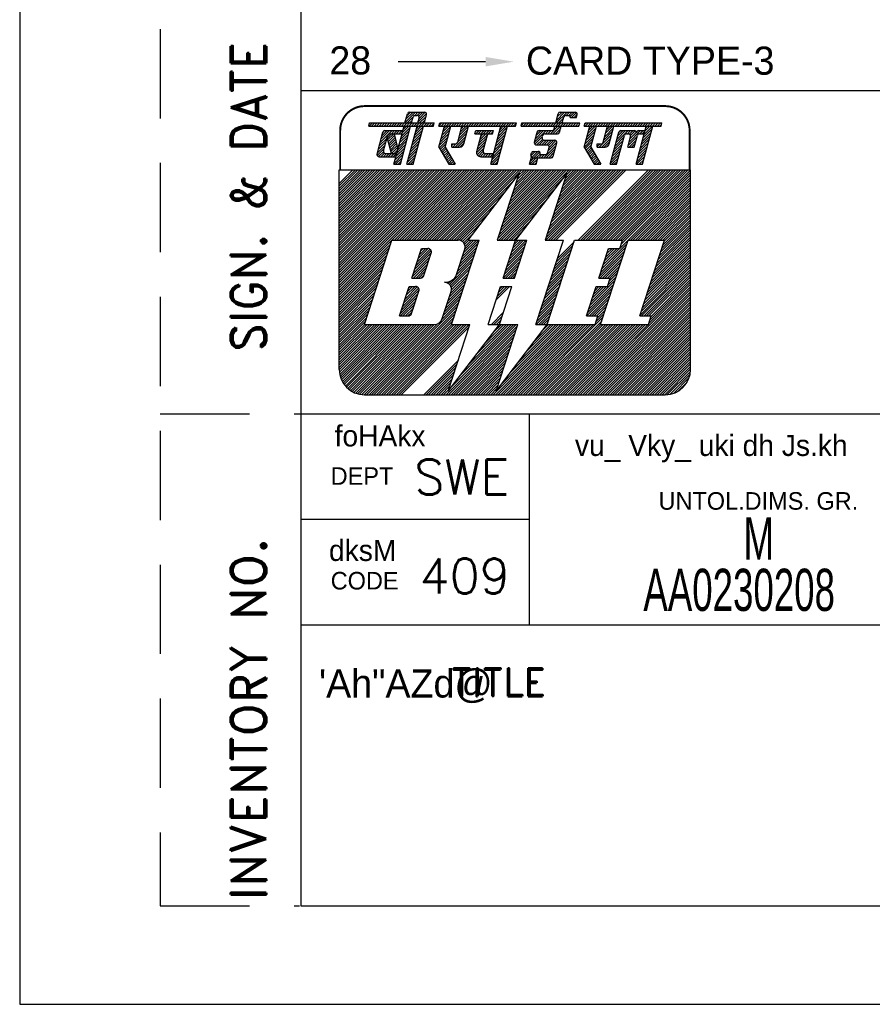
# Model space of a CAD drawing. Extents: x -15461 to 18833, y -2298 to 2685.
# Tile 1 of 5: x 18623 to 18684, y 2388 to 2458. Entities that reach past the tile are written whole.
import ezdxf
from ezdxf.enums import TextEntityAlignment as Align

# ---------------------------------------------------------------- set-up
doc = ezdxf.new("R2010")
doc.units = 0
doc.header["$LTSCALE"] = 0.5
doc.header["$MEASUREMENT"] = 0
doc.linetypes.add('DASHED', pattern=[19.05, 12.7, -6.35])
doc.layers.get('0').update_dxf_attribs({"linetype": 'CONTINUOUS'})
doc.layers.add('BOM', color=5, linetype='CONTINUOUS')
doc.layers.add('TEXT', color=3, linetype='CONTINUOUS')
doc.styles.add('HINDI', font='hindi')
doc.styles.add('ROMAND', font='romand')
doc.styles.add('ROMANS', font='romans.shx')

# ---------------------------------------------------------------- blocks, each defined once
blk = doc.blocks.new('*X17')
at = {"color": 0}
for p, q in [((31.622, 28.264), (32.251, 28.892)), ((31.687, 28.505), (32.282, 29.1)), ((31.752, 28.747), (32.105, 29.1)), ((31.817, 28.988), (31.928, 29.1)), ((31.428, 27.539), (32.057, 28.168)), ((31.493, 27.781), (32.121, 28.409)), ((31.558, 28.022), (32.186, 28.651)), ((31.234, 26.815), (31.863, 27.443)), ((31.299, 27.056), (31.927, 27.685)), ((31.364, 27.298), (31.992, 27.926)), ((31.163, 26.39), (31.733, 26.96)), ((31.17, 26.573), (31.798, 27.202)), ((31.34, 26.39), (31.669, 26.719)), ((31.517, 26.39), (31.604, 26.477))]:
    blk.add_line(p, q, dxfattribs=at)
blk = doc.blocks.new('*X16')
at = {"color": 0}
for p, q in [((29.691, 27.924), (30.558, 28.79)), ((29.756, 28.165), (30.381, 28.79)), ((29.821, 28.407), (30.204, 28.79)), ((29.885, 28.648), (30.027, 28.79)), ((30.505, 28.56), (30.735, 28.79)), ((30.625, 27.973), (31.442, 28.79)), ((30.661, 28.54), (30.911, 28.79)), ((30.734, 28.436), (31.068, 28.77)), ((31.147, 28.672), (31.261, 28.787)), ((31.388, 28.56), (31.618, 28.79)), ((31.565, 28.56), (31.752, 28.747)), ((29.562, 27.441), (30.19, 28.069)), ((29.627, 27.682), (30.255, 28.31)), ((30.56, 27.731), (31.188, 28.36)), ((30.625, 27.62), (31.124, 28.118)), ((30.689, 28.214), (31.141, 28.666)), ((29.368, 26.716), (29.996, 27.345)), ((29.433, 26.958), (30.061, 27.586)), ((29.497, 27.199), (30.126, 27.828)), ((30.802, 27.62), (31.059, 27.877)), ((30.979, 27.62), (30.994, 27.635)), ((29.303, 26.475), (29.931, 27.103)), ((29.395, 26.39), (29.867, 26.862)), ((29.572, 26.39), (29.802, 26.62))]:
    blk.add_line(p, q, dxfattribs=at)
blk = doc.blocks.new('*X15')
at = {"color": 0}
for p, q in [((27.568, 28.099), (28.197, 28.727)), ((27.633, 28.34), (28.261, 28.968)), ((27.698, 28.582), (28.216, 29.1)), ((27.762, 28.823), (28.039, 29.1)), ((27.827, 29.064), (27.863, 29.1)), ((28.823, 28.116), (29.451, 28.744)), ((28.888, 28.357), (29.516, 28.986)), ((28.952, 28.599), (29.454, 29.1)), ((29.017, 28.84), (29.277, 29.1)), ((29.082, 29.082), (29.1, 29.1)), ((27.441, 27.618), (28.067, 28.244)), ((27.504, 27.857), (28.132, 28.485)), ((28.504, 27.62), (29.386, 28.503)), ((28.681, 27.62), (29.322, 28.261)), ((28.857, 27.62), (29.257, 28.02)), ((27.506, 27.506), (28.002, 28.002)), ((27.571, 27.394), (27.938, 27.761)), ((27.635, 27.282), (27.927, 27.573)), ((27.7, 27.17), (27.992, 27.461)), ((27.765, 27.058), (28.056, 27.349)), ((28.356, 27.649), (28.557, 27.85)), ((28.356, 27.825), (28.38, 27.85)), ((29.082, 27.667), (29.172, 27.758)), ((27.829, 26.946), (28.121, 27.237)), ((27.894, 26.833), (28.186, 27.125)), ((27.959, 26.721), (28.25, 27.013)), ((28.024, 26.609), (28.315, 26.901)), ((28.088, 26.497), (28.38, 26.789)), ((28.158, 26.39), (28.445, 26.677)), ((28.335, 26.39), (28.509, 26.565)), ((28.511, 26.39), (28.574, 26.453))]:
    blk.add_line(p, q, dxfattribs=at)
blk = doc.blocks.new('*X14')
at = {"color": 0}
for p, q in [((27.479, 29.247), (27.562, 29.33)), ((27.509, 29.1), (27.739, 29.33)), ((27.686, 29.1), (27.916, 29.33)), ((27.863, 29.1), (28.093, 29.33)), ((28.039, 29.1), (28.269, 29.33)), ((28.216, 29.1), (28.446, 29.33)), ((28.393, 29.1), (28.623, 29.33)), ((28.57, 29.1), (28.8, 29.33)), ((28.746, 29.1), (28.976, 29.33)), ((28.923, 29.1), (29.153, 29.33)), ((29.1, 29.1), (29.33, 29.33)), ((29.277, 29.1), (29.507, 29.33)), ((29.454, 29.1), (29.684, 29.33)), ((29.63, 29.1), (29.86, 29.33)), ((29.807, 29.1), (30.037, 29.33)), ((29.984, 29.1), (30.214, 29.33)), ((30.161, 29.1), (30.391, 29.33)), ((30.337, 29.1), (30.567, 29.33)), ((30.514, 29.1), (30.744, 29.33)), ((30.691, 29.1), (30.921, 29.33)), ((30.868, 29.1), (31.098, 29.33)), ((31.045, 29.1), (31.275, 29.33)), ((31.221, 29.1), (31.451, 29.33)), ((31.398, 29.1), (31.628, 29.33)), ((31.575, 29.1), (31.805, 29.33)), ((31.752, 29.1), (31.982, 29.33)), ((31.928, 29.1), (32.158, 29.33)), ((32.105, 29.1), (32.335, 29.33)), ((32.282, 29.1), (32.512, 29.33)), ((32.459, 29.1), (32.689, 29.33)), ((32.636, 29.1), (32.866, 29.33)), ((32.812, 29.1), (32.932, 29.22))]:
    blk.add_line(p, q, dxfattribs=at)
blk = doc.blocks.new('*X13')
at = {"color": 0}
for p, q in [((23.882, 27.948), (24.724, 28.79)), ((23.946, 28.188), (24.547, 28.79)), ((24.01, 28.43), (24.371, 28.79)), ((24.075, 28.671), (24.19, 28.787)), ((24.671, 28.56), (24.901, 28.79)), ((24.848, 28.56), (25.078, 28.79)), ((25.024, 28.56), (25.564, 29.1)), ((25.201, 28.56), (25.741, 29.1)), ((25.323, 29.035), (25.388, 29.1)), ((25.378, 28.56), (25.757, 28.939)), ((23.924, 27.813), (24.445, 28.334)), ((24.058, 27.77), (24.453, 28.166)), ((24.234, 27.77), (24.565, 28.101)), ((24.411, 27.77), (24.741, 28.1)), ((24.588, 27.77), (24.918, 28.1)), ((24.765, 27.77), (25.095, 28.1)), ((24.896, 27.724), (25.272, 28.1)), ((24.934, 27.586), (25.422, 28.073)), ((25.556, 28.561), (25.692, 28.697)), ((24.552, 26.85), (25.433, 27.731)), ((24.729, 26.85), (25.369, 27.49)), ((24.87, 27.344), (25.486, 27.961)), ((23.633, 26.992), (23.951, 27.31)), ((23.691, 27.227), (23.759, 27.294)), ((23.696, 26.878), (24.128, 27.31)), ((23.845, 26.85), (24.256, 27.261)), ((24.022, 26.85), (24.29, 27.118)), ((24.198, 26.85), (24.428, 27.08)), ((24.375, 26.85), (24.605, 27.08)), ((24.905, 26.85), (25.304, 27.248)), ((25.082, 26.85), (25.239, 27.007))]:
    blk.add_line(p, q, dxfattribs=at)
blk = doc.blocks.new('*X12')
at = {"color": 0}
for p, q in [((22.95, 29.137), (23.143, 29.33)), ((23.09, 29.1), (23.32, 29.33)), ((23.266, 29.1), (23.496, 29.33)), ((23.443, 29.1), (23.673, 29.33)), ((23.62, 29.1), (23.85, 29.33)), ((23.797, 29.1), (24.027, 29.33)), ((23.973, 29.1), (24.203, 29.33)), ((24.15, 29.1), (24.38, 29.33)), ((24.327, 29.1), (24.557, 29.33)), ((24.504, 29.1), (24.734, 29.33)), ((24.681, 29.1), (24.911, 29.33)), ((24.857, 29.1), (25.087, 29.33)), ((25.034, 29.1), (25.264, 29.33)), ((25.211, 29.1), (25.441, 29.33)), ((25.388, 29.1), (25.618, 29.33)), ((25.564, 29.1), (25.794, 29.33)), ((25.741, 29.1), (25.971, 29.33)), ((25.918, 29.1), (26.148, 29.33)), ((26.095, 29.1), (26.325, 29.33)), ((26.272, 29.1), (26.502, 29.33)), ((26.448, 29.1), (26.678, 29.33)), ((26.625, 29.1), (26.855, 29.33)), ((26.802, 29.1), (27.032, 29.33)), ((26.979, 29.1), (27.076, 29.197))]:
    blk.add_line(p, q, dxfattribs=at)
blk = doc.blocks.new('*X11')
at = {"color": 0}
for p, q in [((25.441, 29.33), (26.211, 30.1)), ((25.452, 29.518), (26.034, 30.1)), ((25.517, 29.759), (25.857, 30.1)), ((25.582, 30.002), (25.671, 30.091)), ((25.618, 29.33), (25.951, 29.663)), ((25.794, 29.33), (25.886, 29.422)), ((26.158, 29.87), (26.388, 30.1)), ((26.334, 29.87), (26.564, 30.1)), ((26.443, 29.802), (26.741, 30.1)), ((26.538, 29.72), (26.886, 30.068)), ((26.715, 29.72), (26.942, 29.948))]:
    blk.add_line(p, q, dxfattribs=at)
blk = doc.blocks.new('*X10')
at = {"color": 0}
for p, q in [((23.562, 26.39), (24.022, 26.85)), ((23.602, 26.607), (23.845, 26.85)), ((23.667, 26.849), (23.696, 26.878)), ((23.738, 26.39), (24.101, 26.753)), ((23.915, 26.39), (24.036, 26.511))]:
    blk.add_line(p, q, dxfattribs=at)
blk = doc.blocks.new('*X9')
at = {"color": 0}
for p, q in [((17.094, 29.115), (17.309, 29.33)), ((17.256, 29.1), (17.486, 29.33)), ((17.433, 29.1), (17.663, 29.33)), ((17.61, 29.1), (17.84, 29.33)), ((17.786, 29.1), (18.016, 29.33)), ((17.963, 29.1), (18.193, 29.33)), ((18.14, 29.1), (18.37, 29.33)), ((18.317, 29.1), (18.547, 29.33)), ((18.493, 29.1), (18.723, 29.33)), ((18.67, 29.1), (18.9, 29.33)), ((18.847, 29.1), (19.077, 29.33)), ((19.024, 29.1), (19.254, 29.33)), ((19.201, 29.1), (19.431, 29.33)), ((19.377, 29.1), (19.607, 29.33)), ((19.554, 29.1), (19.784, 29.33)), ((19.698, 28.713), (19.774, 28.79)), ((19.721, 28.56), (19.951, 28.79)), ((19.731, 29.1), (19.961, 29.33)), ((19.898, 28.56), (20.128, 28.79)), ((19.908, 29.1), (20.138, 29.33)), ((20.075, 28.56), (20.305, 28.79)), ((20.084, 29.1), (20.314, 29.33)), ((20.251, 28.56), (20.481, 28.79)), ((20.261, 29.1), (20.491, 29.33)), ((20.428, 28.56), (20.658, 28.79)), ((20.438, 29.1), (20.668, 29.33)), ((20.605, 28.56), (20.835, 28.79)), ((20.615, 29.1), (20.845, 29.33)), ((20.782, 28.56), (20.952, 28.73)), ((20.791, 29.1), (21.021, 29.33)), ((20.968, 29.1), (21.198, 29.33)), ((21.145, 29.1), (21.375, 29.33)), ((21.322, 29.1), (21.552, 29.33)), ((21.499, 29.1), (21.729, 29.33)), ((21.675, 29.1), (21.905, 29.33)), ((21.852, 29.1), (22.082, 29.33)), ((22.029, 29.1), (22.259, 29.33)), ((22.206, 29.1), (22.436, 29.33)), ((22.382, 29.1), (22.611, 29.329))]:
    blk.add_line(p, q, dxfattribs=at)
blk = doc.blocks.new('*X8')
at = {"color": 0}
for p, q in [((17.247, 28.208), (17.876, 28.836)), ((17.312, 28.449), (17.941, 29.077)), ((17.377, 28.691), (17.786, 29.1)), ((17.442, 28.932), (17.61, 29.1)), ((18.502, 28.225), (19.13, 28.853)), ((18.567, 28.466), (19.195, 29.095)), ((18.631, 28.708), (19.024, 29.1)), ((18.696, 28.949), (18.847, 29.1)), ((21.257, 28.151), (21.885, 28.78)), ((21.322, 28.393), (21.95, 29.021)), ((21.386, 28.634), (21.852, 29.1)), ((21.451, 28.876), (21.675, 29.1)), ((17.118, 27.725), (17.746, 28.353)), ((17.127, 27.556), (17.682, 28.112)), ((17.183, 27.966), (17.811, 28.594)), ((18.251, 27.62), (19.001, 28.37)), ((18.428, 27.62), (18.936, 28.129)), ((18.437, 27.983), (19.066, 28.612)), ((19.808, 27.41), (20.437, 28.038)), ((19.873, 27.651), (20.501, 28.28)), ((19.938, 27.893), (20.566, 28.521)), ((20.002, 28.134), (20.428, 28.56)), ((20.067, 28.376), (20.251, 28.56)), ((21.063, 27.427), (21.691, 28.055)), ((21.128, 27.668), (21.756, 28.297)), ((21.192, 27.91), (21.821, 28.538)), ((17.191, 27.444), (17.617, 27.87)), ((17.256, 27.332), (17.552, 27.629)), ((17.321, 27.22), (17.612, 27.512)), ((17.385, 27.108), (17.677, 27.4)), ((18.006, 27.728), (18.127, 27.85)), ((18.074, 27.62), (18.305, 27.851)), ((18.607, 27.622), (18.872, 27.887)), ((19.773, 27.197), (20.372, 27.797)), ((19.819, 27.067), (20.307, 27.555)), ((19.907, 26.978), (20.247, 27.318)), ((20.869, 26.702), (21.497, 27.331)), ((20.92, 26.93), (21.562, 27.572)), ((20.998, 27.185), (21.627, 27.814)), ((17.45, 26.996), (17.742, 27.288)), ((17.515, 26.884), (17.807, 27.176)), ((17.58, 26.772), (17.871, 27.064)), ((17.644, 26.66), (17.936, 26.952)), ((17.709, 26.548), (18.001, 26.839)), ((17.774, 26.436), (18.065, 26.727)), ((20.038, 26.932), (20.301, 27.195)), ((20.212, 26.93), (20.442, 27.16)), ((20.389, 26.93), (20.619, 27.16)), ((20.566, 26.93), (20.796, 27.16)), ((20.743, 26.93), (20.973, 27.16)), ((20.804, 26.461), (21.433, 27.089)), ((20.91, 26.39), (21.368, 26.848)), ((17.905, 26.39), (18.13, 26.615)), ((18.081, 26.39), (18.195, 26.503)), ((18.258, 26.39), (18.259, 26.391)), ((21.087, 26.39), (21.303, 26.606))]:
    blk.add_line(p, q, dxfattribs=at)
blk = doc.blocks.new('*X7')
at = {"color": 0}
for p, q in [((13.409, 28.259), (13.711, 28.56)), ((13.448, 28.121), (13.888, 28.56)), ((13.462, 28.488), (13.512, 28.538)), ((13.487, 27.983), (13.945, 28.441)), ((13.526, 27.845), (13.98, 28.299)), ((13.565, 27.707), (14.015, 28.157)), ((13.604, 27.57), (14.05, 28.015)), ((13.643, 27.432), (14.085, 27.873)), ((13.682, 27.294), (14.12, 27.731)), ((13.725, 27.16), (14.155, 27.59)), ((13.902, 27.16), (14.168, 27.426)), ((14.079, 27.16), (14.103, 27.184))]:
    blk.add_line(p, q, dxfattribs=at)
blk = doc.blocks.new('*X6')
at = {"color": 0}
for p, q in [((12.974, 28.177), (13.587, 28.79)), ((13.039, 28.418), (13.41, 28.79)), ((13.104, 28.66), (13.232, 28.788)), ((13.512, 28.538), (13.764, 28.79)), ((13.711, 28.56), (13.941, 28.79)), ((13.888, 28.56), (14.118, 28.79)), ((14.064, 28.56), (14.294, 28.79)), ((14.241, 28.56), (14.471, 28.79)), ((12.845, 27.694), (13.389, 28.238)), ((12.909, 27.935), (13.462, 28.488)), ((14.418, 28.56), (14.491, 28.633)), ((12.699, 27.018), (13.195, 27.514)), ((12.715, 27.211), (13.259, 27.755)), ((12.78, 27.452), (13.324, 27.997)), ((12.794, 26.936), (13.147, 27.289)), ((12.965, 26.93), (13.217, 27.182)), ((13.141, 26.93), (13.371, 27.16)), ((13.318, 26.93), (13.548, 27.16)), ((13.495, 26.93), (13.725, 27.16)), ((13.672, 26.93), (13.902, 27.16)), ((13.849, 26.93), (14.079, 27.16)), ((14.025, 26.93), (14.038, 26.943))]:
    blk.add_line(p, q, dxfattribs=at)
blk = doc.blocks.new('*X5')
at = {"color": 0}
for p, q in [((12.129, 29.1), (12.359, 29.33)), ((12.154, 29.301), (12.183, 29.33)), ((12.306, 29.1), (12.536, 29.33)), ((12.483, 29.1), (12.713, 29.33)), ((12.66, 29.1), (12.89, 29.33)), ((12.837, 29.1), (13.067, 29.33)), ((13.013, 29.1), (13.243, 29.33)), ((13.19, 29.1), (13.42, 29.33)), ((13.367, 29.1), (13.597, 29.33)), ((13.544, 29.1), (13.774, 29.33)), ((13.72, 29.1), (13.95, 29.33)), ((13.897, 29.1), (14.127, 29.33)), ((14.074, 29.1), (14.304, 29.33)), ((14.251, 29.1), (14.481, 29.33)), ((14.428, 29.1), (14.658, 29.33)), ((14.604, 29.1), (14.834, 29.33)), ((14.781, 29.1), (15.011, 29.33)), ((14.958, 29.1), (15.188, 29.33)), ((15.135, 29.1), (15.365, 29.33)), ((15.311, 29.1), (15.541, 29.33)), ((15.488, 29.1), (15.718, 29.33)), ((15.665, 29.1), (15.895, 29.33)), ((15.842, 29.1), (16.072, 29.33)), ((16.019, 29.1), (16.249, 29.33)), ((16.195, 29.1), (16.425, 29.33)), ((16.372, 29.1), (16.602, 29.33)), ((16.549, 29.1), (16.755, 29.306))]:
    blk.add_line(p, q, dxfattribs=at)
blk = doc.blocks.new('*X4')
at = {"color": 0}
for p, q in [((14.685, 29.358), (15.428, 30.1)), ((14.75, 29.599), (15.251, 30.1)), ((14.815, 29.841), (15.074, 30.1)), ((14.834, 29.33), (15.249, 29.745)), ((15.011, 29.33), (15.184, 29.503)), ((15.372, 29.868), (15.604, 30.1)), ((15.551, 29.87), (15.781, 30.1)), ((15.618, 29.407), (16.21, 29.999)), ((15.667, 29.809), (15.958, 30.1)), ((15.683, 29.648), (16.124, 30.089)), ((15.718, 29.33), (16.182, 29.794)), ((15.895, 29.33), (16.117, 29.552))]:
    blk.add_line(p, q, dxfattribs=at)
blk = doc.blocks.new('*X3')
at = {"color": 0}
for p, q in [((14.362, 28.15), (14.99, 28.779)), ((14.426, 28.392), (15.055, 29.02)), ((14.491, 28.633), (14.958, 29.1)), ((14.556, 28.875), (14.781, 29.1)), ((15.295, 28.2), (15.923, 28.828)), ((15.36, 28.441), (15.988, 29.069)), ((15.424, 28.683), (15.842, 29.1)), ((15.489, 28.924), (15.665, 29.1)), ((14.168, 27.426), (14.796, 28.054)), ((14.232, 27.667), (14.861, 28.296)), ((14.297, 27.909), (14.925, 28.537)), ((15.101, 27.475), (15.729, 28.103)), ((15.165, 27.717), (15.794, 28.345)), ((15.23, 27.958), (15.859, 28.586)), ((13.973, 26.701), (14.602, 27.33)), ((14.038, 26.943), (14.667, 27.571)), ((14.103, 27.184), (14.731, 27.813)), ((14.907, 26.751), (15.535, 27.379)), ((14.971, 26.992), (15.6, 27.621)), ((15.036, 27.234), (15.664, 27.862)), ((13.909, 26.46), (14.537, 27.088)), ((14.016, 26.39), (14.472, 26.847)), ((14.842, 26.509), (15.47, 27.138)), ((14.9, 26.39), (15.406, 26.896)), ((15.076, 26.39), (15.341, 26.655)), ((14.192, 26.39), (14.408, 26.605)), ((15.253, 26.39), (15.276, 26.413))]:
    blk.add_line(p, q, dxfattribs=at)
blk = doc.blocks.new('*X2')
at = {"color": 0}
for p, q in [((10, 17.425), (18.575, 26)), ((10, 17.601), (18.399, 26)), ((10, 17.778), (18.222, 26)), ((10, 17.955), (18.045, 26)), ((10, 18.132), (17.868, 26)), ((10, 18.309), (17.691, 26)), ((10, 18.485), (17.515, 26)), ((10, 18.662), (17.338, 26)), ((10, 18.839), (17.161, 26)), ((10, 19.016), (16.984, 26)), ((10, 19.192), (16.808, 26)), ((10, 19.369), (16.631, 26)), ((10, 19.546), (16.454, 26)), ((10, 19.723), (16.277, 26)), ((10, 19.899), (16.101, 26)), ((10, 20.076), (15.924, 26)), ((10, 20.253), (15.747, 26)), ((10, 20.43), (15.57, 26)), ((10, 20.607), (15.393, 26)), ((10, 20.783), (15.217, 26)), ((10, 20.96), (15.04, 26)), ((10, 21.137), (14.863, 26)), ((10, 21.314), (14.686, 26)), ((10, 21.49), (14.51, 26)), ((10, 21.667), (14.333, 26)), ((10, 21.844), (14.156, 26)), ((10, 22.021), (13.979, 26)), ((10, 22.198), (13.802, 26)), ((10, 22.374), (13.626, 26)), ((10, 22.551), (13.449, 26)), ((10, 22.728), (13.272, 26)), ((10, 22.905), (13.095, 26)), ((10, 23.081), (12.919, 26)), ((10, 23.258), (12.742, 26)), ((10, 23.435), (12.565, 26)), ((10, 23.612), (12.388, 26)), ((10, 23.789), (12.211, 26)), ((10, 23.965), (12.035, 26)), ((10, 24.142), (11.858, 26)), ((10, 24.319), (11.681, 26)), ((10, 24.496), (11.504, 26)), ((10, 24.672), (11.328, 26)), ((10, 24.849), (11.151, 26)), ((10, 25.026), (10.974, 26)), ((13.752, 21), (18.752, 26)), ((13.929, 21), (18.929, 26)), ((14.106, 21), (19.106, 26)), ((14.282, 21), (19.282, 26)), ((14.459, 21), (19.459, 26)), ((14.636, 21), (19.636, 26)), ((14.813, 21), (19.813, 26)), ((14.99, 21), (19.99, 26)), ((15.166, 21), (20.166, 26)), ((15.343, 21), (20.343, 26)), ((15.52, 21), (20.52, 26)), ((15.697, 21), (20.697, 26)), ((15.873, 21), (20.873, 26)), ((16.05, 21), (21.05, 26)), ((16.227, 21), (21.227, 26)), ((16.404, 21), (21.404, 26)), ((16.581, 21), (21.581, 26)), ((16.757, 21), (21.757, 26)), ((16.934, 21), (21.934, 26)), ((17.111, 21), (22.111, 26)), ((17.288, 21), (22.288, 26)), ((17.464, 21), (22.464, 26)), ((17.641, 21), (22.641, 26)), ((17.818, 21), (22.818, 26)), ((17.995, 21), (22.995, 26)), ((21.285, 21.108), (26.177, 26)), ((21.354, 21), (26.354, 26)), ((21.37, 21.37), (26, 26)), ((21.455, 21.631), (25.823, 26)), ((21.54, 21.893), (25.646, 26)), ((21.625, 22.155), (25.47, 26)), ((21.71, 22.417), (25.293, 26)), ((21.795, 22.679), (25.116, 26)), ((21.88, 22.941), (24.939, 26)), ((21.965, 23.203), (24.763, 26)), ((22.05, 23.464), (24.586, 26)), ((22.135, 23.726), (24.409, 26)), ((22.22, 23.988), (24.232, 26)), ((22.306, 24.25), (24.055, 26)), ((22.391, 24.512), (23.879, 26)), ((22.476, 24.774), (23.702, 26)), ((22.561, 25.036), (23.525, 26)), ((22.646, 25.298), (23.348, 26)), ((22.731, 25.559), (23.172, 26)), ((24.704, 21.169), (29.536, 26)), ((24.712, 21), (29.712, 26)), ((24.789, 21.431), (29.359, 26)), ((24.875, 21.693), (29.182, 26)), ((24.889, 21), (29.889, 26)), ((24.96, 21.954), (29.005, 26)), ((25.045, 22.216), (28.828, 26)), ((25.066, 21), (30.066, 26)), ((25.13, 22.478), (28.652, 26)), ((25.215, 22.74), (28.475, 26)), ((25.243, 21), (30.243, 26)), ((25.3, 23.002), (28.298, 26)), ((25.385, 23.264), (28.121, 26)), ((25.419, 21), (30.419, 26)), ((25.47, 23.526), (27.945, 26)), ((25.555, 23.787), (27.768, 26)), ((25.64, 24.049), (27.591, 26)), ((25.725, 24.311), (27.414, 26)), ((25.81, 24.573), (27.237, 26)), ((25.896, 24.835), (27.061, 26)), ((25.981, 25.097), (26.884, 26)), ((26.066, 25.359), (26.707, 26)), ((26.151, 25.62), (26.53, 26)), ((27.01, 21), (32.01, 26)), ((27.187, 21), (32.187, 26)), ((27.364, 21), (32.364, 26)), ((27.541, 21), (32.541, 26)), ((27.718, 21), (32.718, 26)), ((27.894, 21), (32.894, 26)), ((28.071, 21), (33.071, 26)), ((28.248, 21), (33.248, 26)), ((28.425, 21), (33.425, 26)), ((28.601, 21), (33.601, 26)), ((28.778, 21), (33.778, 26)), ((28.955, 21), (33.955, 26)), ((29.132, 21), (34.132, 26)), ((29.309, 21), (34.309, 26)), ((29.485, 21), (34.485, 26)), ((29.662, 21), (34.662, 26)), ((29.839, 21), (34.839, 26)), ((30.016, 21), (35, 25.984)), ((21.53, 21), (25.905, 25.375)), ((29.959, 20.413), (35, 25.454)), ((30.044, 20.675), (35, 25.631)), ((30.129, 20.936), (35, 25.808)), ((30.723, 21), (35, 25.277)), ((18.172, 21), (22.369, 25.198)), ((21.707, 21), (25.323, 24.616)), ((30.899, 21), (35, 25.101)), ((31.076, 21), (35, 24.924)), ((31.253, 21), (35, 24.747)), ((31.43, 21), (35, 24.57)), ((18.348, 21), (21.787, 24.439)), ((21.884, 21), (24.741, 23.857)), ((31.607, 21), (35, 24.393)), ((31.783, 21), (35, 24.217)), ((31.96, 21), (35, 24.04)), ((32.137, 21), (35, 23.863)), ((18.521, 20.996), (21.205, 23.68)), ((32.314, 21), (35, 23.686)), ((32.49, 21), (35, 23.51)), ((32.667, 21), (35, 23.333)), ((32.844, 21), (35, 23.156)), ((18.661, 20.959), (20.623, 22.921)), ((22.061, 21), (24.159, 23.098)), ((32.956, 20.405), (35, 22.449)), ((33.021, 21), (35, 22.979)), ((33.041, 20.667), (35, 22.626)), ((33.126, 20.929), (35, 22.802)), ((18.771, 20.892), (20.041, 22.163)), ((22.237, 21), (23.577, 22.34)), ((32.616, 19.358), (35, 21.742)), ((32.701, 19.619), (35, 21.919)), ((32.786, 19.881), (35, 22.095)), ((32.871, 20.143), (35, 22.272)), ((18.859, 20.803), (19.459, 21.404)), ((22.414, 21), (22.995, 21.581)), ((32.276, 18.31), (35, 21.035)), ((32.361, 18.572), (35, 21.211)), ((32.446, 18.834), (35, 21.388)), ((32.531, 19.096), (35, 21.565)), ((10, 17.248), (13.748, 20.996)), ((10, 17.071), (13.663, 20.734)), ((10, 16.894), (13.578, 20.472)), ((18.599, 19.306), (19.784, 20.491)), ((18.684, 19.568), (19.869, 20.753)), ((18.769, 19.83), (19.939, 21)), ((18.854, 20.092), (19.763, 21)), ((18.923, 20.691), (19.232, 21)), ((18.939, 20.354), (19.586, 21)), ((18.959, 20.55), (19.409, 21)), ((22.019, 19.367), (23.204, 20.552)), ((22.104, 19.629), (23.289, 20.814)), ((22.189, 19.891), (23.298, 21)), ((22.274, 20.153), (23.121, 21)), ((22.359, 20.415), (22.945, 21)), ((22.444, 20.677), (22.768, 21)), ((22.53, 20.939), (22.591, 21)), ((25.354, 19.167), (26.539, 20.352)), ((25.439, 19.428), (26.624, 20.614)), ((25.524, 19.69), (26.709, 20.875)), ((28.604, 18.704), (30.381, 20.482)), ((28.689, 18.966), (30.466, 20.743)), ((28.774, 19.228), (29.946, 20.4)), ((28.859, 19.49), (29.769, 20.4)), ((28.944, 19.751), (29.592, 20.4)), ((29.029, 20.013), (29.416, 20.4)), ((29.114, 20.275), (29.239, 20.4)), ((31.935, 17.263), (35, 20.328)), ((32.02, 17.525), (35, 20.504)), ((32.105, 17.786), (35, 20.681)), ((32.19, 18.048), (35, 20.858)), ((10, 16.718), (13.493, 20.211)), ((10, 16.541), (13.408, 19.949)), ((10, 16.364), (13.323, 19.687)), ((18.344, 18.521), (19.529, 19.706)), ((18.429, 18.783), (19.614, 19.968)), ((18.514, 19.044), (19.699, 20.229)), ((21.764, 18.582), (22.949, 19.767)), ((21.849, 18.844), (23.034, 20.029)), ((21.934, 19.106), (23.119, 20.291)), ((25.184, 18.643), (26.369, 19.828)), ((25.269, 18.905), (26.454, 20.09)), ((28.518, 18.442), (30.296, 20.22)), ((28.553, 18.3), (30.211, 19.958)), ((28.73, 18.3), (30.126, 19.696)), ((31.595, 16.215), (35, 19.62)), ((31.68, 16.477), (35, 19.797)), ((31.765, 16.739), (35, 19.974)), ((31.85, 17.001), (35, 20.151)), ((10, 16.187), (13.238, 19.425)), ((10, 16.01), (13.153, 19.163)), ((17.847, 17.847), (19.444, 19.444)), ((17.922, 17.745), (19.359, 19.182)), ((17.972, 17.619), (19.274, 18.92)), ((21.679, 18.32), (22.864, 19.505)), ((21.836, 18.3), (22.779, 19.243)), ((22.012, 18.3), (22.694, 18.981)), ((24.928, 17.857), (26.113, 19.042)), ((25.013, 18.119), (26.199, 19.304)), ((25.099, 18.381), (26.284, 19.566)), ((28.907, 18.3), (30.041, 19.434)), ((29.083, 18.3), (29.956, 19.172)), ((31.425, 15.692), (35, 19.267)), ((31.51, 15.953), (35, 19.444)), ((31.51, 15.6), (35, 19.09)), ((31.687, 15.6), (35, 18.913)), ((10, 15.834), (13.068, 18.901)), ((10, 15.657), (12.982, 18.639)), ((10, 15.48), (12.897, 18.377)), ((17.919, 17.211), (19.104, 18.396)), ((17.984, 17.454), (19.189, 18.658)), ((22.189, 18.3), (22.609, 18.719)), ((22.366, 18.3), (22.523, 18.458)), ((24.673, 17.072), (25.858, 18.257)), ((24.758, 17.334), (25.943, 18.519)), ((24.843, 17.595), (26.028, 18.781)), ((29.108, 17.794), (29.7, 18.387)), ((29.193, 18.056), (29.785, 18.649)), ((29.26, 18.3), (29.871, 18.91)), ((31.863, 15.6), (35, 18.737)), ((32.04, 15.6), (35, 18.56)), ((32.184, 15.567), (35, 18.383)), ((10, 15.303), (12.812, 18.116)), ((10, 15.127), (12.727, 17.854)), ((10, 14.95), (12.642, 17.592)), ((17.626, 17.98), (17.658, 18.011)), ((17.663, 16.426), (18.848, 17.611)), ((17.748, 16.688), (18.933, 17.873)), ((17.749, 17.926), (17.909, 18.086)), ((17.833, 16.95), (19.018, 18.135)), ((21.168, 16.749), (22.119, 17.7)), ((21.253, 17.011), (21.943, 17.7)), ((21.338, 17.273), (21.766, 17.7)), ((21.423, 17.534), (21.589, 17.7)), ((24.503, 16.548), (25.688, 17.733)), ((24.588, 16.81), (25.773, 17.995)), ((27.147, 10), (35, 17.853)), ((27.324, 10), (35, 17.676)), ((27.668, 15.824), (29.445, 17.601)), ((27.753, 16.085), (29.53, 17.863)), ((27.838, 16.347), (29.615, 18.125)), ((27.923, 16.609), (29.014, 17.7)), ((28.008, 16.871), (28.837, 17.7)), ((28.093, 17.133), (28.66, 17.7)), ((28.178, 17.395), (28.483, 17.7)), ((28.263, 17.657), (28.307, 17.7)), ((32.014, 15.044), (35, 18.029)), ((32.099, 15.305), (35, 18.206)), ((10, 14.773), (12.557, 17.33)), ((10, 14.596), (12.472, 17.068)), ((17.408, 15.64), (18.593, 16.825)), ((17.493, 15.902), (18.678, 17.087)), ((17.578, 16.164), (18.763, 17.349)), ((24.248, 15.762), (25.433, 16.947)), ((24.333, 16.024), (25.518, 17.209)), ((24.418, 16.286), (25.603, 17.471)), ((27.501, 10), (35, 17.499)), ((27.621, 15.6), (29.36, 17.339)), ((27.678, 10), (35, 17.322)), ((27.798, 15.6), (29.275, 17.077)), ((27.854, 10), (35, 17.146)), ((27.974, 15.6), (29.19, 16.816)), ((28.031, 10), (35, 16.969)), ((10, 14.419), (12.387, 16.806)), ((10, 14.243), (12.302, 16.544)), ((10, 14.066), (12.217, 16.283)), ((12.121, 10), (18.423, 16.302)), ((17.321, 15.376), (18.508, 16.563)), ((24.016, 15), (25.178, 16.162)), ((24.078, 15.239), (25.263, 16.424)), ((24.163, 15.501), (25.348, 16.686)), ((28.151, 15.6), (29.105, 16.554)), ((28.208, 10), (35, 16.792)), ((28.328, 15.6), (29.02, 16.292)), ((28.385, 10), (35, 16.615)), ((28.562, 10), (35, 16.438)), ((28.738, 10), (35, 16.262)), ((10, 13.889), (12.132, 16.021)), ((10, 13.712), (12.047, 15.759)), ((10, 13.536), (11.961, 15.497)), ((12.298, 10), (18.338, 16.04)), ((12.475, 10), (18.253, 15.778)), ((12.652, 10), (18.168, 15.516)), ((20.834, 15), (21.673, 15.839)), ((21.01, 15), (21.588, 15.577)), ((23.258, 10), (28.764, 15.506)), ((24.192, 15), (25.092, 15.9)), ((24.369, 15), (25.007, 15.638)), ((28.257, 15.176), (28.85, 15.768)), ((28.342, 15.437), (28.935, 16.03)), ((28.915, 10), (35, 16.085)), ((29.092, 10), (35, 15.908)), ((29.269, 10), (35, 15.731)), ((29.445, 10), (35, 15.555)), ((10, 13.359), (11.876, 15.235)), ((10, 11.768), (13.232, 15)), ((10, 11.945), (13.055, 15)), ((10, 12.121), (12.879, 15)), ((10, 12.298), (12.702, 15)), ((10, 12.475), (12.525, 15)), ((10, 12.652), (12.348, 15)), ((10, 12.828), (12.172, 15)), ((10, 13.005), (11.995, 15)), ((10, 13.182), (11.818, 15)), ((10.011, 11.602), (13.409, 15)), ((10.035, 11.449), (13.586, 15)), ((10.069, 11.306), (13.763, 15)), ((10.113, 11.173), (13.939, 15)), ((10.164, 11.048), (14.116, 15)), ((10.224, 10.931), (14.293, 15)), ((10.29, 10.82), (14.47, 15)), ((10.363, 10.716), (14.646, 15)), ((10.442, 10.619), (14.823, 15)), ((10.527, 10.527), (15, 15)), ((10.619, 10.442), (15.177, 15)), ((10.716, 10.363), (15.354, 15)), ((10.82, 10.29), (15.53, 15)), ((10.931, 10.224), (15.707, 15)), ((11.048, 10.164), (15.884, 15)), ((11.173, 10.113), (16.061, 15)), ((11.306, 10.069), (16.237, 15)), ((11.449, 10.035), (16.414, 15)), ((11.602, 10.011), (16.591, 15)), ((11.768, 10), (16.768, 15)), ((11.945, 10), (16.988, 15.043)), ((12.828, 10), (18.083, 15.254)), ((13.005, 10), (18.005, 15)), ((13.182, 10), (18.182, 15)), ((13.359, 10), (18.359, 15)), ((13.536, 10), (18.536, 15)), ((13.712, 10), (18.712, 15)), ((13.889, 10), (18.889, 15)), ((14.066, 10), (19.066, 15)), ((14.243, 10), (19.243, 15)), ((14.419, 10), (19.243, 14.823)), ((17.601, 10), (22.601, 15)), ((17.778, 10), (22.662, 14.884)), ((18.027, 10.602), (22.425, 15)), ((18.609, 11.361), (22.248, 15)), ((19.191, 12.12), (22.071, 15)), ((19.773, 12.878), (21.894, 15)), ((20.355, 13.637), (21.718, 15)), ((20.937, 14.396), (21.541, 15)), ((20.96, 10), (25.96, 15)), ((21.137, 10), (26.137, 15)), ((21.187, 15), (21.502, 15.315)), ((21.314, 10), (26.314, 15)), ((21.364, 15), (21.417, 15.053)), ((21.49, 10), (26.49, 15)), ((21.562, 10.779), (25.783, 15)), ((21.667, 10), (26.667, 15)), ((21.844, 10), (26.844, 15)), ((22.021, 10), (27.021, 15)), ((22.144, 11.538), (25.607, 15)), ((22.198, 10), (27.198, 15)), ((22.374, 10), (27.374, 15)), ((22.551, 10), (27.551, 15)), ((22.726, 12.297), (25.43, 15)), ((22.728, 10), (27.728, 15)), ((22.905, 10), (27.905, 15)), ((23.081, 10), (28.081, 15)), ((23.308, 13.055), (25.253, 15)), ((23.435, 10), (28.679, 15.244)), ((23.612, 10), (28.612, 15)), ((23.789, 10), (28.789, 15)), ((23.89, 13.814), (25.076, 15)), ((23.965, 10), (28.965, 15)), ((24.142, 10), (29.142, 15)), ((24.319, 10), (29.319, 15)), ((24.472, 14.573), (24.899, 15)), ((24.496, 10), (29.496, 15)), ((24.546, 15), (24.922, 15.376)), ((24.672, 10), (29.672, 15)), ((24.723, 15), (24.837, 15.114)), ((24.849, 10), (29.849, 15)), ((25.026, 10), (30.026, 15)), ((25.203, 10), (30.203, 15)), ((25.38, 10), (30.38, 15)), ((25.556, 10), (30.556, 15)), ((25.733, 10), (30.733, 15)), ((25.91, 10), (30.91, 15)), ((26.087, 10), (31.087, 15)), ((26.263, 10), (31.263, 15)), ((26.44, 10), (31.44, 15)), ((26.617, 10), (31.617, 15)), ((26.794, 10), (31.794, 15)), ((26.971, 10), (31.971, 15)), ((29.622, 10), (35, 15.378)), ((29.799, 10), (35, 15.201)), ((29.976, 10), (35, 15.024)), ((30.153, 10), (35, 14.847)), ((17.955, 10), (22.577, 14.622)), ((18.132, 10), (22.492, 14.36)), ((18.309, 10), (22.407, 14.099)), ((30.329, 10), (35, 14.671)), ((30.506, 10), (35, 14.494)), ((30.683, 10), (35, 14.317)), ((30.86, 10), (35, 14.14)), ((18.485, 10), (22.322, 13.837)), ((18.662, 10), (22.237, 13.575)), ((18.839, 10), (22.152, 13.313)), ((31.036, 10), (35, 13.964)), ((31.213, 10), (35, 13.787)), ((31.39, 10), (35, 13.61)), ((31.567, 10), (35, 13.433)), ((19.016, 10), (22.067, 13.051)), ((19.192, 10), (21.982, 12.789)), ((31.744, 10), (35, 13.256)), ((31.92, 10), (35, 13.08)), ((32.097, 10), (35, 12.903)), ((32.274, 10), (35, 12.726)), ((16.01, 10), (18.477, 12.466)), ((16.187, 10), (18.392, 12.205)), ((16.364, 10), (18.307, 11.943)), ((19.369, 10), (21.897, 12.527)), ((19.546, 10), (21.812, 12.266)), ((19.723, 10), (21.726, 12.004)), ((32.451, 10), (35, 12.549)), ((32.627, 10), (35, 12.373)), ((32.804, 10), (35, 12.196)), ((32.981, 10), (35, 12.019)), ((16.541, 10), (18.222, 11.681)), ((16.718, 10), (18.136, 11.419)), ((19.899, 10), (21.641, 11.742)), ((20.076, 10), (21.556, 11.48)), ((20.253, 10), (21.471, 11.218)), ((33.158, 10), (35, 11.842)), ((33.34, 10.005), (34.995, 11.66)), ((33.545, 10.033), (34.967, 11.455)), ((33.786, 10.098), (34.902, 11.214)), ((16.894, 10), (18.051, 11.157)), ((17.071, 10), (17.966, 10.895)), ((17.248, 10), (17.881, 10.633)), ((20.43, 10), (21.386, 10.956)), ((20.607, 10), (21.301, 10.694)), ((34.114, 10.25), (34.75, 10.886)), ((17.425, 10), (17.796, 10.371)), ((20.783, 10), (21.216, 10.433))]:
    blk.add_line(p, q, dxfattribs=at)
blk = doc.blocks.new('*X1')
at = {"color": 0}
for p, q in [((15.539, 19.428), (16.461, 20.35)), ((15.624, 19.69), (16.333, 20.399)), ((15.709, 19.951), (16.157, 20.4)), ((15.794, 20.213), (15.981, 20.4)), ((15.283, 18.642), (16.468, 19.827)), ((15.368, 18.904), (16.553, 20.088)), ((15.454, 19.166), (16.539, 20.251)), ((15.198, 18.38), (16.383, 19.565)), ((15.295, 18.3), (16.298, 19.303)), ((15.472, 18.3), (16.213, 19.042)), ((15.648, 18.3), (16.128, 18.78)), ((15.828, 18.303), (16.043, 18.518)), ((14.603, 16.547), (15.642, 17.587)), ((14.688, 16.809), (15.55, 17.671)), ((14.773, 17.071), (15.402, 17.7)), ((14.858, 17.333), (15.225, 17.7)), ((14.943, 17.595), (15.048, 17.7)), ((14.347, 15.762), (15.533, 16.947)), ((14.433, 16.024), (15.618, 17.209)), ((14.518, 16.285), (15.683, 17.451)), ((14.363, 15.6), (15.447, 16.685)), ((14.539, 15.6), (15.362, 16.423)), ((14.716, 15.6), (15.277, 16.161)), ((14.893, 15.6), (15.192, 15.899))]:
    blk.add_line(p, q, dxfattribs=at)
blk = doc.blocks.new('MONO1')
for p, q in [((7.178, 24.077), (7.354, 24.736)), ((7.499, 24.847), (8.569, 24.847)), ((7.898, 24.617), (8.047, 24.617)), ((8.558, 24.077), (8.713, 24.658)), ((17.902, 24.077), (18.078, 24.736)), ((18.223, 24.847), (19.292, 24.847)), ((18.621, 24.617), (18.869, 24.617)), ((18.926, 24.467), (18.941, 24.523)), ((19.386, 24.467), (19.437, 24.658)), ((4.6, 23.847), (4.662, 24.077)), ((4.6, 23.847), (7.116, 23.847)), ((4.662, 24.077), (7.178, 24.077)), ((6.85, 21.137), (7.576, 23.847)), ((7.033, 23.537), (7.116, 23.847)), ((7.116, 23.847), (7.576, 23.847)), ((7.178, 24.077), (7.638, 24.077)), ((7.31, 21.137), (8.036, 23.847)), ((7.576, 23.847), (8.036, 23.847)), ((7.638, 24.077), (7.753, 24.506)), ((7.638, 24.077), (8.098, 24.077)), ((7.77, 21.137), (8.496, 23.847)), ((8.036, 23.847), (8.496, 23.847)), ((8.098, 24.077), (8.192, 24.428)), ((8.098, 24.077), (8.558, 24.077)), ((8.496, 23.847), (9.2, 23.847)), ((8.558, 24.077), (9.262, 24.077)), ((9.2, 23.847), (9.262, 24.077)), ((9.59, 23.847), (9.652, 24.077)), ((9.59, 22.367), (9.987, 23.847)), ((9.59, 23.847), (9.987, 23.847)), ((9.652, 24.077), (15.112, 24.077)), ((9.987, 23.847), (10.447, 23.847)), ((10.05, 22.367), (10.447, 23.847)), ((10.447, 23.847), (11.237, 23.847)), ((10.931, 22.708), (11.237, 23.847)), ((11.237, 23.847), (11.697, 23.847)), ((11.36, 22.589), (11.697, 23.847)), ((11.697, 23.847), (14.011, 23.847)), ((13.285, 21.137), (14.011, 23.847)), ((13.745, 21.137), (14.471, 23.847)), ((14.011, 23.847), (14.471, 23.847)), ((14.471, 23.847), (15.05, 23.847)), ((15.05, 23.847), (15.112, 24.077)), ((15.44, 23.847), (15.502, 24.077)), ((15.44, 23.847), (17.84, 23.847)), ((15.502, 24.077), (17.902, 24.077)), ((17.787, 23.648), (17.84, 23.847)), ((17.84, 23.847), (18.3, 23.847)), ((17.902, 24.077), (18.362, 24.077)), ((18.185, 23.418), (18.3, 23.847)), ((18.3, 23.847), (19.55, 23.847)), ((18.362, 24.077), (18.477, 24.506)), ((18.362, 24.077), (19.612, 24.077)), ((18.926, 24.467), (19.386, 24.467)), ((19.55, 23.847), (19.612, 24.077)), ((19.94, 23.847), (20.002, 24.077)), ((19.94, 22.367), (20.337, 23.847)), ((19.94, 23.847), (20.337, 23.847)), ((20.002, 24.077), (25.462, 24.077)), ((20.337, 23.847), (20.797, 23.847)), ((20.4, 22.367), (20.797, 23.847)), ((20.797, 23.847), (21.587, 23.847)), ((21.281, 22.708), (21.587, 23.847)), ((21.587, 23.847), (22.047, 23.847)), ((21.71, 22.589), (22.047, 23.847)), ((22.047, 23.847), (24.347, 23.847)), ((24.08, 21.137), (24.807, 23.847)), ((24.264, 23.537), (24.347, 23.847)), ((24.347, 23.847), (24.807, 23.847)), ((24.807, 23.847), (25.4, 23.847)), ((25.4, 23.847), (25.462, 24.077)), ((5.191, 21.866), (5.609, 23.426)), ((5.753, 23.537), (7.033, 23.537)), ((5.902, 23.033), (5.945, 23.196)), ((6.09, 23.307), (6.416, 23.307)), ((6.416, 23.307), (6.971, 23.307)), ((6.416, 23.307), (6.682, 22.226)), ((6.682, 22.226), (6.971, 23.307)), ((6.971, 23.307), (7.033, 23.537)), ((12.157, 23.307), (12.218, 23.537)), ((12.157, 23.307), (12.617, 23.307)), ((12.218, 23.537), (13.468, 23.537)), ((12.281, 22.055), (12.617, 23.307)), ((12.617, 23.307), (13.077, 23.307)), ((12.752, 22.096), (13.077, 23.307)), ((13.077, 23.307), (13.407, 23.307)), ((13.407, 23.307), (13.468, 23.537)), ((16.384, 22.706), (16.577, 23.426)), ((16.722, 23.537), (17.642, 23.537)), ((16.933, 23.036), (16.976, 23.196)), ((17.12, 23.307), (18.04, 23.307)), ((21.78, 21.137), (22.394, 23.426)), ((22.24, 21.137), (22.792, 23.196)), ((22.539, 23.537), (23.494, 23.537)), ((22.937, 23.307), (23.086, 23.307)), ((23.03, 22.367), (23.231, 23.118)), ((23.49, 22.367), (23.712, 23.196)), ((23.62, 21.137), (24.202, 23.307)), ((23.644, 23.386), (23.644, 23.387)), ((23.644, 23.386), (23.644, 23.387)), ((23.794, 23.537), (24.264, 23.537)), ((23.857, 23.307), (24.202, 23.307)), ((24.202, 23.307), (24.264, 23.537)), ((5.651, 22.096), (5.902, 23.033)), ((6.22, 21.907), (5.902, 23.033)), ((10.506, 22.367), (10.506, 22.597)), ((10.506, 22.597), (10.787, 22.597)), ((16.529, 22.517), (17.288, 22.517)), ((17.078, 22.847), (17.837, 22.847)), ((17.727, 21.708), (17.981, 22.658)), ((20.856, 22.597), (21.137, 22.597)), ((20.856, 22.367), (20.856, 22.597)), ((5.795, 21.907), (6.22, 21.907)), ((6.22, 21.907), (6.596, 21.907)), ((6.39, 21.137), (6.596, 21.907)), ((6.596, 21.907), (6.682, 22.226)), ((9.59, 22.367), (10.3, 21.137)), ((10.05, 22.367), (10.76, 21.137)), ((10.506, 22.367), (11.07, 22.367)), ((12.897, 21.907), (13.491, 21.907)), ((16.138, 21.786), (16.181, 21.946)), ((16.325, 22.057), (16.646, 22.057)), ((16.78, 21.827), (16.791, 21.868)), ((16.78, 21.827), (17.184, 21.827)), ((17.329, 21.938), (17.433, 22.328)), ((19.94, 22.367), (20.65, 21.137)), ((20.4, 22.367), (21.11, 21.137)), ((20.856, 22.367), (21.42, 22.367)), ((23.03, 22.367), (23.49, 22.367)), ((5.335, 21.677), (6.535, 21.677)), ((6.39, 21.137), (6.85, 21.137)), ((7.31, 21.137), (7.77, 21.137)), ((10.3, 21.137), (10.76, 21.137)), ((12.571, 21.677), (13.43, 21.677)), ((13.285, 21.137), (13.745, 21.137)), ((16.044, 21.137), (16.178, 21.639)), ((16.044, 21.137), (16.504, 21.137)), ((16.283, 21.597), (16.627, 21.597)), ((16.504, 21.137), (16.627, 21.597)), ((16.627, 21.597), (17.582, 21.597)), ((20.65, 21.137), (21.11, 21.137)), ((20.65, 21.137), (21.11, 21.137)), ((21.78, 21.137), (22.24, 21.137)), ((23.62, 21.137), (24.08, 21.137)), ((2.5, 20.747), (27.5, 20.747)), ((2.5, 6.547), (2.5, 20.747)), ((15.293, 20.497), (11.65, 15.747)), ((15.293, 20.497), (13.75, 15.747)), ((18.693, 20.497), (15.05, 15.747)), ((18.693, 20.497), (17.15, 15.747)), ((27.5, 6.547), (27.5, 20.747)), ((4.3, 9.747), (6.25, 15.747)), ((6.25, 15.747), (10.961, 15.747)), ((10.5, 9.747), (12.45, 15.747)), ((11.65, 15.747), (12.45, 15.747)), ((13.75, 15.747), (15.85, 15.747)), ((14.172, 13.047), (15.05, 15.747)), ((14.972, 13.047), (15.85, 15.747)), ((16.5, 9.747), (18.45, 15.747)), ((17.15, 15.747), (18.45, 15.747)), ((17.3, 9.747), (19.25, 15.747)), ((19.25, 15.747), (22.65, 15.747)), ((21.1, 9.747), (23.05, 15.747)), ((22.455, 15.147), (22.65, 15.747)), ((23.05, 15.747), (25.65, 15.747)), ((23.895, 10.347), (25.65, 15.747)), ((7.672, 13.047), (8.355, 15.147)), ((8.355, 15.147), (8.81, 15.147)), ((8.528, 13.22), (9.048, 14.82)), ((10.809, 13.162), (11.437, 15.092)), ((20.972, 13.047), (21.655, 15.147)), ((21.655, 15.147), (22.455, 15.147)), ((7.672, 13.047), (8.291, 13.047)), ((14.172, 13.047), (14.972, 13.047)), ((20.972, 13.047), (21.772, 13.047)), ((21.577, 12.447), (21.772, 13.047)), ((6.795, 10.347), (7.477, 12.447)), ((7.477, 12.447), (7.933, 12.447)), ((7.651, 10.52), (8.171, 12.12)), ((9.835, 10.162), (10.462, 12.092)), ((13.1, 9.747), (13.977, 12.447)), ((13.9, 9.747), (14.777, 12.447)), ((13.977, 12.447), (14.777, 12.447)), ((20.095, 10.347), (20.777, 12.447)), ((20.777, 12.447), (21.577, 12.447)), ((6.795, 10.347), (7.413, 10.347)), ((20.095, 10.347), (20.895, 10.347)), ((20.7, 9.747), (20.895, 10.347)), ((23.895, 10.347), (24.695, 10.347)), ((24.5, 9.747), (24.695, 10.347)), ((4.3, 9.747), (9.264, 9.747)), ((10.257, 4.997), (13.9, 9.747)), ((10.257, 4.997), (11.8, 9.747)), ((10.5, 9.747), (11.8, 9.747)), ((13.1, 9.747), (15.2, 9.747)), ((13.657, 4.997), (17.3, 9.747)), ((13.657, 4.997), (15.2, 9.747)), ((16.5, 9.747), (20.7, 9.747)), ((21.1, 9.747), (24.5, 9.747)), ((4.3, 4.747), (25.7, 4.747))]:
    blk.add_line(p, q)
blk.add_lwpolyline([(2.57, 20.747, 0.14, 0.14, 0), (2.57, 23.547, 0.14, 0.14, -0.414214), (4.3, 25.277, 0.14, 0.14, 0), (25.7, 25.277, 0.14, 0.14, -0.414214), (27.43, 23.547, 0.14, 0.14, 0), (27.43, 20.747, 0.14, 0.14, 0)], format="xyseb")
for centre, radius, start, end in [((7.499, 24.697), 0.15, 90, 165), ((7.898, 24.467), 0.15, 90, 165), ((8.047, 24.467), 0.15, 345, 90), ((8.569, 24.697), 0.15, 345, 90), ((18.223, 24.697), 0.15, 90, 165), ((18.621, 24.467), 0.15, 90, 165), ((18.869, 24.542), 0.075, 345, 90), ((19.292, 24.697), 0.15, 345, 90), ((5.753, 23.387), 0.15, 90, 165), ((6.09, 23.157), 0.15, 90, 165), ((16.722, 23.387), 0.15, 90, 165), ((17.12, 23.157), 0.15, 90, 165), ((17.642, 23.687), 0.15, 270, 345), ((18.04, 23.457), 0.15, 270, 345), ((22.539, 23.387), 0.15, 90, 165), ((22.937, 23.157), 0.15, 90, 165), ((23.086, 23.157), 0.15, 345, 90), ((23.494, 23.387), 0.15, 0, 90), ((23.794, 23.387), 0.15, 90, 180), ((23.857, 23.157), 0.15, 90, 165), ((10.787, 22.747), 0.15, 270, 345), ((11.07, 22.667), 0.3, 270, 345), ((16.529, 22.667), 0.15, 165, 270), ((17.078, 22.997), 0.15, 165, 270), ((17.288, 22.367), 0.15, 345, 90), ((17.837, 22.697), 0.15, 345, 90), ((21.137, 22.747), 0.15, 270, 345), ((21.42, 22.667), 0.3, 270, 345), ((5.335, 21.827), 0.15, 165, 270), ((5.795, 22.057), 0.15, 165, 270), ((12.571, 21.977), 0.3, 165, 270), ((12.897, 22.057), 0.15, 165, 270), ((16.283, 21.747), 0.15, 165, 225.99804), ((16.325, 21.907), 0.15, 90, 165), ((16.646, 21.907), 0.15, 345, 90), ((17.184, 21.977), 0.15, 270, 345), ((16.283, 21.747), 0.15, 225.99804, 270), ((17.582, 21.747), 0.15, 270, 345), ((10.961, 15.247), 0.5, 342, 90), ((8.81, 14.897), 0.25, 342, 90), ((8.291, 13.297), 0.25, 270, 342), ((10.007, 13.73), 0.983, 268.80535, 324.67404), ((9.987, 12.247), 0.5, 342, 90), ((7.933, 12.197), 0.25, 342, 90), ((7.413, 10.597), 0.25, 270, 342), ((9.264, 10.347), 0.6, 270, 342), ((4.3, 6.547), 1.8, 180, 270), ((25.7, 6.547), 1.8, 270, 0)]:
    blk.add_arc(centre, radius, start, end)
for name in ['*X4', '*X11', '*X5', '*X3', '*X9', '*X8', '*X12', '*X13', '*X15', '*X14', '*X17', '*X6', '*X7', '*X16', '*X10', '*X2', '*X1']:
    blk.add_blockref(name, (-7.5, -5.253))
blk = doc.blocks.new('A4')
for p, q in [((0, 297), (0, 0)), ((20, 290), (20, 7)), ((20, 65), (203, 65)), ((20, 42), (203, 42)), ((36.272, 27), (36.272, 42)), ((36.272, 34.5), (20, 34.5)), ((20, 27), (203, 27)), ((20.007, 7), (203, 7)), ((0, 0), (210, 0))]:
    blk.add_line(p, q)
at = {"linetype": 'DASHED'}
for p, q in [((10, 117), (10, 7)), ((10, 42), (20, 42)), ((10, 7), (19.913, 7))]:
    blk.add_line(p, q, dxfattribs=at)
at = {"layer": 'BOM', "color": 5}
blk.add_line((33.151, 67.056), (26.92, 67.056), dxfattribs=at)
blk.add_solid([(33.151, 67.39), (33.151, 66.723), (35.151, 67.056)], dxfattribs=at)
at = {"layer": 'TEXT', "color": 12}
blk.add_blockref('MONO1', (20.231, 38.618), dxfattribs=at)
at = {"style": 'HINDI'}
for s, height, p in [('foHAkx', 1.5, (22.406, 39.688)), ('dksM', 1.5, (22.005, 31.539)), ('\'Ah"AZd@', 2, (21.292, 21.824))]:
    blk.add_text(s, height=height, dxfattribs=at).set_placement(p)
at = {"color": 11, "style": 'HINDI'}
blk.add_text('vu_ Vky_ uki dh Js.kh', height=1.5, dxfattribs=at).set_placement((39.504, 39.008))
at = {"style": 'ROMANS', "width": 0.7}
for tag, p in [('OLD_ALT_BY', (111.501, 287.317)), ('NEW_ALT_BY', (55.258, 287.074)), ('NEW_CHD_BY', (55.804, 283.392)), ('OLD_CHD_BY', (111.501, 283.226)), ('OLD_REV_NO', (77.509, 281.453)), ('NEW_REV_DT', (29.912, 280.801)), ('NEW_REV_NO', (20.474, 280.694)), ('OLD_REV_DT', (85.973, 280.498)), ('NEW_APP_BY', (57.033, 279.301)), ('OLD_APP_BY', (113.275, 279.135))]:
    blk.add_attdef(tag, p, '', height=1.5, dxfattribs=at)
at = {"color": 7, "style": 'ROMANS'}
for tag, p, height in [('OLD_ALT_SIGN', (122.942, 287.726), 1), ('NEW_ALT_SIGN', (66.315, 287.347), 1), ('NEW_CHD_SIGN', (67.271, 283.665), 1), ('OLD_CHD_SIGN', (123.215, 283.499), 1), ('NEW_APP_SIGN', (67.953, 279.165), 1), ('OLD_APP_SIGN', (124.717, 279.407), 1), ('DRN_SIGN', (159.637, 55.294), 1), ('CHD_SIGN', (159.199, 49.178), 1), ('APP_SIGN', (159.199, 43.062), 1), ('TITLE1', (42.347, 16.763), 3.5), ('TITLE2', (42.347, 10.547), 3.5)]:
    blk.add_attdef(tag, p, '', height=height, dxfattribs=at)
at = {"style": 'ROMANS'}
for tag, p, height in [('NEW_DCA_NO', (20.902, 275.074), 2), ('OLD_DCA_NO', (78.055, 274.634), 2), ('NEW_DCA_DETAILS', (20.902, 271.392), 1.8), ('OLD_DCA_DETAILS', (78.055, 270.952), 1.8)]:
    blk.add_attdef(tag, p, '', height=height, dxfattribs=at)
for tag, p, width in [('SHTNO', (13.782, 110.329), 0.8), ('REV_NO', (13.803, 101.042), 0.8), ('DRG_NO', (13.882, 72.696), 0.9)]:
    blk.add_attdef(tag, p, '', height=2.8, rotation=90, dxfattribs=dict(at, width=width))
at = {"color": 7, "style": 'ROMANS'}
for tag, height, p in [('DRN_BY', 2, (149.817, 56.824)), ('DRN_DATE', 1.5, (180.802, 56.66)), ('CHD_BY', 2, (149.817, 50.816)), ('CHD_DATE', 1.5, (180.705, 51.144)), ('APP_BY', 2, (149.817, 44.808)), ('APP_DATE', 1.5, (180.705, 44.644)), ('ITNO', 2.5, (181.697, 30.871)), ('SCALE', 2.5, (100.766, 30.215)), ('NOIT', 2.5, (197.036, 30.379)), ('REFTOASSY', 2.5, (147.44, 29.599)), ('REV_NO', 3.5, (197.304, 16.454)), ('SHTNO', 2.5, (157.787, 10.064)), ('NOSHT', 2.5, (199.431, 10.041))]:
    blk.add_attdef(tag, text='', height=height, dxfattribs=at).set_placement(p, align=Align.MIDDLE)
at = {"color": 7, "style": 'ROMANS', "width": 0.8}
blk.add_attdef('WEIGHT', text='', height=2.3, dxfattribs=at).set_placement((119.668, 29.961), align=Align.MIDDLE)
at = {"color": 7, "style": 'ROMANS', "width": 1.5}
blk.add_attdef('DRG_NO', (133.585, 15.092), '', height=3.5, dxfattribs=at)
at = {"layer": 'BOM', "color": 5}
for s, p in [('28', (22.031, 66.148)), ('CARD TYPE-3', (36.012, 66.13))]:
    blk.add_text(s, height=2, dxfattribs=at).set_placement(p)
at = {"layer": 'TEXT', "style": 'ROMAND', "width": 0.827058}
blk.add_text('SIGN. & DATE', height=2.5, rotation=90, dxfattribs=at).set_placement((17.527, 46.413), (17.527, 68.468), align=Align.FIT)
at = {"layer": 'TEXT'}
for s, height, style, p in [('SWE', 2.5, 'ROMANS', (28.07, 36.257)), ('409', 2.5, 'ROMANS', (28.448, 29.219)), ('TITLE', 2, 'ROMAND', (30.689, 21.912))]:
    blk.add_text(s, height=height, dxfattribs=dict(at, style=style)).set_placement(p)
for s, p in [('DEPT', (22.126, 36.956)), ('UNTOL.DIMS. GR.', (45.448, 35.184)), ('CODE', (22.126, 29.509))]:
    blk.add_text(s, height=1.25, dxfattribs=at).set_placement(p)
at = {"layer": 'TEXT', "style": 'ROMAND'}
blk.add_text('INVENTORY NO. ', height=2.5, rotation=90, dxfattribs=at).set_placement((17.528, 7.386))

msp = doc.modelspace()

# ---------------------------------------------------------------- block references
msp.add_blockref('A4', (18622.982, 2388.054))

# ---------------------------------------------------------------- texts
at = {"layer": 'TEXT', "width": 0.65}
for s, p in [('M', (18674.475, 2419.687)), ('AA0230208', (18667.354, 2416.039))]:
    msp.add_text(s, height=3, dxfattribs=at).set_placement(p)

doc.saveas('drawing.dxf')
